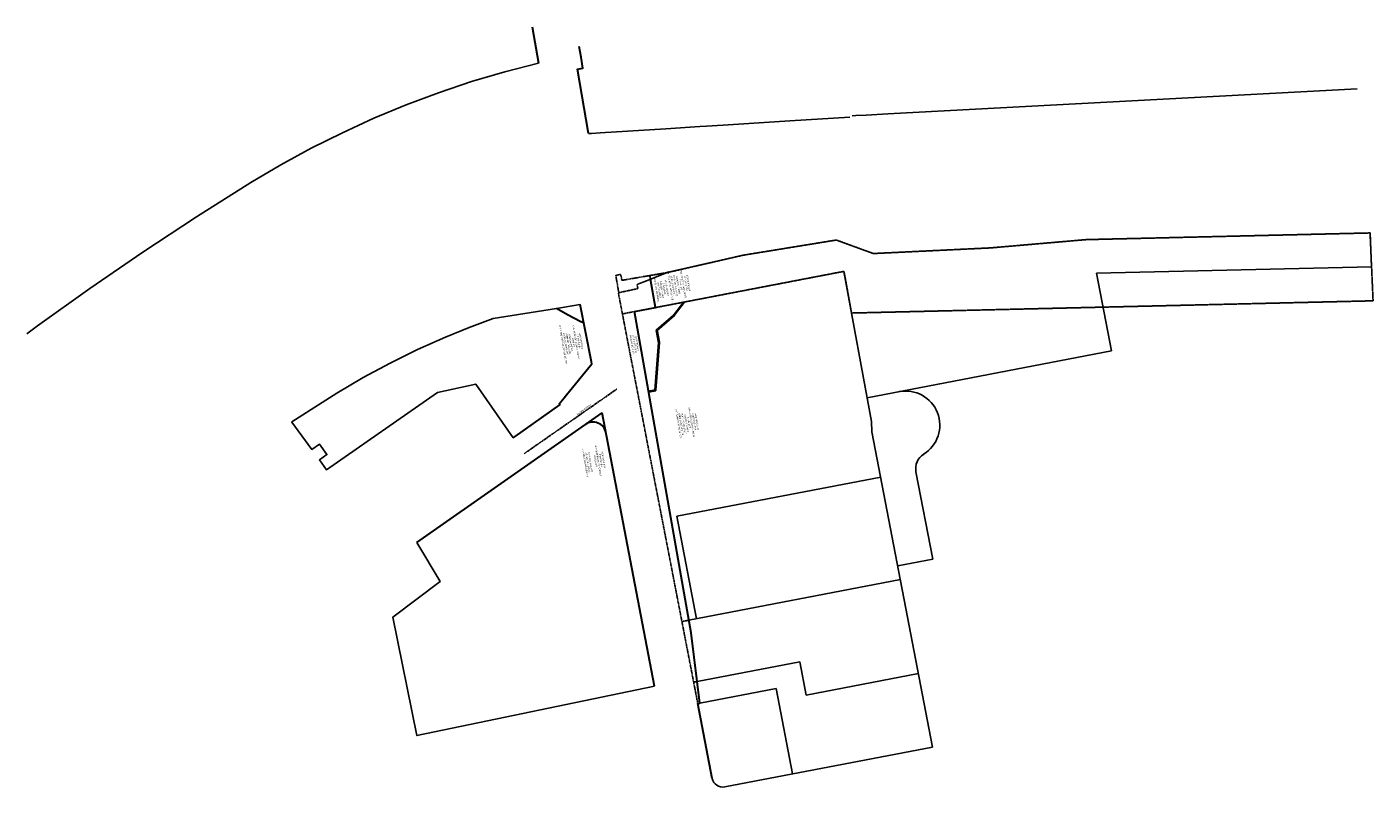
# Model space of a CAD drawing. Header units: feet. Extents: x 1494329 to 1496710, y 647450 to 648794.
import ezdxf

# ---------------------------------------------------------------- set-up
doc = ezdxf.new("R2010")
doc.units = ezdxf.units.FT
doc.header["$MEASUREMENT"] = 0
for name, pattern in [('CL', [2, 0.3, -0.15, 1.4, -0.15]), ('esmtgenex', [1.1, 0.8, -0.3]), ('esmtmppr', [0]), ('esmtshex', [0]), ('OhDOT_USTN3', [0.22, 0.165, -0.055]), ('rowex', [0])]:
    doc.linetypes.add(name, pattern=pattern)
for name, color, linetype in [('DV_X_Lot_Line', 2, 'OhDOT_USTN3'), ('DV_X_Property_Line', 7, 'Continuous'), ('DV_X_Text', 7, 'Continuous'), ('RW_P_Esmt_TMP', 203, 'esmtmppr'), ('RW_X_CL', 6, 'CL'), ('RW_X_Esmt_General', 6, 'esmtgenex'), ('RW_X_Esmt_SH', 6, 'esmtshex'), ('RW_X_Fee_RW', 6, 'rowex'), ('RW_X_Text', 7, 'Continuous')]:
    doc.layers.add(name, color=color, linetype=linetype)
doc.styles.add('Style-Arial IF', font='ariali.ttf')

msp = doc.modelspace()

# ---------------------------------------------------------------- linework, layer by layer
at = {"layer": 'DV_X_Lot_Line'}
for p, q in [((1495375.2, 648324.3), (1495409.8, 648331.7)), ((1495408.4, 648339), (1495432, 648348.2)), ((1495409.8, 648331.7), (1495408.4, 648339)), ((1495515.7, 647598.1), (1495375.2, 648324.3)), ((1495404, 648291.1), (1495382.4, 648286.9)), ((1495499.8, 647745.3), (1495487.7, 647742.9)), ((1495514.6, 647637.1), (1495508.4, 647635.9))]:
    msp.add_line(p, q, dxfattribs=at)
msp.add_lwpolyline([(1495376, 648324.5), (1495370.7, 648355.1), (1495379.5, 648356.8), (1495381.5, 648346.3), (1495463.6, 648360.4)], dxfattribs=at)
at = {"layer": 'DV_X_Property_Line'}
for p, q in [((1496202.6, 648418.3), (1496704.7, 648430.1)), ((1496704.7, 648430.1), (1496707.4, 648370.2)), ((1495596.2, 648390.8), (1495761, 648417.6)), ((1495761, 648417.6), (1495826.2, 648393.7)), ((1495826.2, 648393.7), (1496033.9, 648403.7)), ((1496033.9, 648403.7), (1496202.6, 648418.3)), ((1495463.6, 648360.5), (1495596.2, 648390.8)), ((1495432, 648348.2), (1495463.6, 648360.5)), ((1495774.3, 648362.2), (1495440.8, 648298.1)), ((1495823.1, 648096.9), (1495774.3, 648362.2)), ((1496221.2, 648358.7), (1496707.4, 648370.2)), ((1496221.2, 648358.7), (1496247.5, 648221.7)), ((1496247.5, 648221.7), (1495815.4, 648138.7)), ((1495823.8, 648078.7), (1495823.1, 648096.9)), ((1495823.8, 648078.7), (1495930.9, 647521.1)), ((1495478.4, 647929.3), (1495839.2, 647998.5)), ((1495901.6, 648007.7), (1495931.3, 647853.1)), ((1495513.5, 647747.9), (1495478.4, 647929.3)), ((1495869.4, 647841.3), (1495931.3, 647853.1)), ((1495499.8, 647745.3), (1495874.1, 647817.1)), ((1495514.6, 647637.1), (1495696.3, 647672)), ((1495696.3, 647672), (1495707.6, 647613)), ((1495707.6, 647613), (1495905.9, 647651.1)), ((1495519.4, 647598.9), (1495654.2, 647624.7)), ((1495654.2, 647624.7), (1495683.3, 647473.6)), ((1495563.6, 647450.6), (1495930.9, 647521.1))]:
    msp.add_line(p, q, dxfattribs=at)
for points in [[(1495233.9, 648730.6), (1495174.5, 648715.2), (1495115.6, 648697.7), (1495057.3, 648678.1), (1494999.8, 648656.6), (1494943, 648633), (1494887.2, 648607.4), (1494832.2, 648579.9), (1494778.3, 648550.5), (1494725.4, 648519.2), (1494629.1, 648458.6), (1494534.1, 648396.2), (1494440.3, 648331.8), (1494347.8, 648265.6), (1494329.2, 648252)], [(1496682.2, 648685.2), (1495852.1, 648640.8), (1495813.5, 648638.6), (1495795.2, 648637.5), (1495789, 648637.2)], [(1495784.6, 648635), (1495678.4, 648628.3), (1495560.7, 648620.9), (1495531, 648619), (1495519.3, 648618.3), (1495459.5, 648614.5), (1495343.3, 648607.2), (1495327.5, 648606.2), (1495322.7, 648605.9)], [(1495189.5, 648068.1), (1495123.1, 648162.9), (1495055.6, 648148.2), (1494859.2, 648011), (1494846.5, 648028.7), (1494859.8, 648038.1), (1494846.5, 648056.8), (1494833.1, 648047.2), (1494797.9, 648095.7), (1494797.8, 648095.9), (1494851.6, 648130.3), (1494877.6, 648146.7), (1494924.1, 648174.3), (1494971.6, 648200.1), (1495020, 648224), (1495069.4, 648246.1), (1495111.4, 648263.1), (1495153.9, 648278.7), (1495265.8, 648296.5), (1495307.8, 648303.4)], [(1495439.3, 647628.7), (1495019, 647541.3), (1494976.6, 647750.8), (1495060.3, 647813.9), (1495018.9, 647882.6)]]:
    msp.add_lwpolyline(points, dxfattribs=at)
for centre, radius, start, end in [((1495883.2, 648090.1), 60.5, 301.9123, 100.8665), ((1495931.1, 648013.3), 30, 121.9123, 190.8665), ((1495560, 647469.2), 19, 190.9515, 280.8665)]:
    msp.add_arc(centre, radius, start, end, dxfattribs=at)
at = {"layer": 'RW_P_Esmt_TMP', "lineweight": 40, "flags": 128}
msp.add_lwpolyline([(1495428.8, 648149.6), (1495440.7, 648151.9), (1495447.3, 648236.6), (1495443.6, 648258.1), (1495473.9, 648284.8), (1495491.5, 648307.9)], dxfattribs=at)
at = {"layer": 'RW_X_CL'}
msp.add_line((1495372.5, 648154), (1495208.4, 648039.6), dxfattribs=at)
at = {"layer": 'RW_X_Esmt_General'}
for p, q in [((1496202.6, 648418.3), (1496704.7, 648430.1)), ((1496707.4, 648370.2), (1496704.7, 648430.1)), ((1495596.2, 648390.8), (1495761, 648417.6)), ((1495761, 648417.6), (1495826.2, 648393.7)), ((1495826.2, 648393.7), (1496033.9, 648403.7)), ((1496033.9, 648403.7), (1496202.6, 648418.3)), ((1495463.6, 648360.4), (1495596.2, 648390.8)), ((1495430.8, 648354.8), (1495463.6, 648360.4)), ((1495432, 648348.2), (1495430.8, 648354.8)), ((1495774.3, 648362.2), (1495440.8, 648298.1)), ((1495787.8, 648288.5), (1495774.3, 648362.2)), ((1496707.4, 648370.2), (1496710.1, 648310.1)), ((1496710.1, 648310.1), (1496232.6, 648298.9)), ((1496232.6, 648298.9), (1495787.8, 648288.5))]:
    msp.add_line(p, q, dxfattribs=at)
at = {"layer": 'RW_X_Esmt_SH', "lineweight": 30, "flags": 128}
msp.add_lwpolyline([(1495314.3, 648271), (1495309, 648272.9), (1495285.5, 648285.5), (1495265.8, 648296.5)], dxfattribs=at)
at = {"layer": 'RW_X_Esmt_SH', "lineweight": 30}
msp.add_arc((1495330.4, 648072.5), 23.2, 10.8749, 125.0282, dxfattribs=at)
at = {"layer": 'RW_X_Fee_RW', "lineweight": 30}
for p, q in [((1495440.8, 648298.1), (1495432, 648348.2)), ((1495404, 648291.1), (1495440.8, 648298.1)), ((1495541.3, 647465.6), (1495515.7, 647598.1))]:
    msp.add_line(p, q, dxfattribs=at)
for points in [[(1495222.9, 648794.4), (1495233.9, 648730.6)], [(1495322.7, 648605.9), (1495303, 648720), (1495309.5, 648721.1), (1495312.6, 648721.7), (1495309.2, 648741.1), (1495306, 648759.9)], [(1495189.5, 648068.1), (1495192.5, 648070.2), (1495272, 648125.9), (1495270.8, 648127.7), (1495279.6, 648138.5), (1495283.8, 648143.7), (1495328.6, 648198.9), (1495328, 648202), (1495307.8, 648303.4)], [(1495515.7, 647598.1), (1495519.4, 647598.9), (1495503.8, 647723), (1495404, 648291.1)], [(1495018.9, 647882.6), (1495346.5, 648112.1)], [(1495439.3, 647628.7), (1495346.5, 648112.1)]]:
    msp.add_lwpolyline(points, dxfattribs=at)

# ---------------------------------------------------------------- texts
at = {"layer": 'DV_X_Text', "char_height": 2.8, "attachment_point": 2, "rotation": 99.6701, "style": 'Style-Arial IF'}
for s, insert in [('TECH TOWN HOLDINGS, LLC\\P1 TAYLOR STREET\\PDAYTON, OH 45402\\PDEED-10-036563\\PLOT 84414\\PTECH TOWN SECTION TWO\\PPB 214 PG 23\\PR72 00909 0025', (1495465.7, 648335.7)), ('EASEMENT FOR FLOOD\\PCONTROL AND\\PRECREATIONAL\\PPURPOSES\\PEASE-20-057510', (1495441.5, 648328.5)), ('WATER STREET RESIDENTIAL II, LLC\\P521 WATER STREET\\PDAYTON, OH 45402\\PDEED-17-037520\\PLOT 84981\\PWATER STREET SECTION TWO\\PPB 230 PG 22\\PR72 00903 0035', (1495276.1, 648232.9)), ('TECH TOWN HOLDINGS, LLC\\P241 TAYLOR STREET\\PDAYTON, OH 45402\\PDEED-10-036563\\PLOT 84413\\PTECH TOWN SECTION TWO\\PPLAT-10-032843\\PR72 00909 0024', (1495480.3, 648091.2)), ('F A REQUARTH COMPANY\\PWEBSTER STREET\\PDAYTON, OH 45402\\P\\PLOT 83179\\PFA REQUARTH SUBDIVISION\\PPB 183 PG 4\\PR72 00903 0025', (1495315.2, 648023.3))]:
    msp.add_mtext(s, dxfattribs=dict(at, insert=insert))
at = {"layer": 'RW_X_Text', "style": 'Style-Arial IF'}
msp.add_text('WATER STREET', height=2.8, rotation=34.88, dxfattribs=at).set_placement((1495302.9, 648107.8))
at = {"layer": 'RW_X_Text', "insert": (1495404, 648233.9), "char_height": 2.8, "attachment_point": 5, "rotation": 99.6701, "style": 'Style-Arial IF'}
msp.add_mtext('CITY OF DAYTON\\PDEED-15-021629\\PPARCEL 6-WD', dxfattribs=at)

doc.saveas('drawing.dxf')
